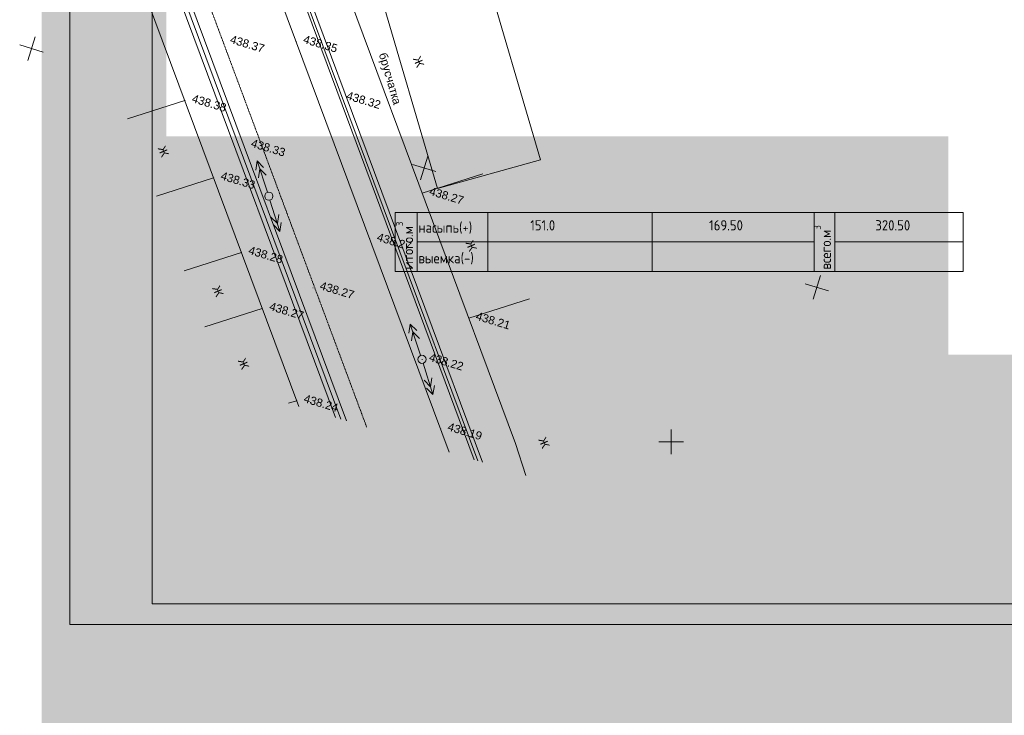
# Model space of a CAD drawing. Header units: millimetres. Extents: x 918404 to 1362154, y 4120617 to 4364104.
# Tile 245 of 256: x 1046171 to 1070158, y 4189872 to 4206829. Entities that reach past the tile are written whole.
import ezdxf

# ---------------------------------------------------------------- set-up
doc = ezdxf.new("R2010")
doc.units = ezdxf.units.MM
doc.header["$MEASUREMENT"] = 0
doc.linetypes.add('Д_ТРОТ_ТРУБА', pattern=[1.5, 0.75, -0.75])
for name, color, linetype, lineweight in [('(001) Сетка_Ном._пера__132', 132, 'Continuous', 18), ('(001) Сетка_Ном._пера__92', 92, 'Continuous', 18), ('(004) Точки рельефа_Ном._пера__7', 7, 'Continuous', 18), ('(007) Здания_Ном._пера__7', 7, 'Continuous', 18), ('(022) Возд. Линии_Ном._пера__7', 7, 'Continuous', 18), ('(025) Дорога_Ном._пера__7', 7, 'Continuous', 18), ('020_Ном._пера__7', 7, 'Continuous', 18), ('0_Ном._пера__174', 174, 'Continuous', 18), ('0_Ном._пера__255', 255, 'Continuous', 18), ('0_Ном._пера__7', 7, 'Continuous', 18)]:
    doc.layers.add(name, color=color, linetype=linetype, lineweight=lineweight)
for name, color, linetype, lineweight, true_color in [('(002) Рамка_Ном._пера__252', 7, 'Continuous', 18, 0x929292), ('(004) Точки рельефа_Ном._пера__252', 7, 'Continuous', 18, 0x929292), ('(007) Здания_Ном._пера__252', 7, 'Continuous', 18, 0x929292), ('(027) Гидрография_Ном._пера__8', 7, 'Continuous', 18, 0x136734), ('text_Ном._пера__10', 7, 'Continuous', 18, 0xf8991e)]:
    doc.layers.add(name, color=color, linetype=linetype, lineweight=lineweight, true_color=true_color)
doc.styles.add('СГЕНЕРИР_СТИЛЬ_1', font='arial.ttf')
doc.styles.add('СГЕНЕРИР_СТИЛЬ_8', font='isocp.shx')

msp = doc.modelspace()

# ---------------------------------------------------------------- hatches: boundary and pattern name
at = {"layer": '0_Ном._пера__255', "linetype": 'Continuous'}
h = msp.add_hatch(color=256, dxfattribs=at)
h.paths.add_polyline_path([(1046704.3, 4223623.4), (1046704.3, 4191127.7), (1089562.6, 4191127.7), (1089562.6, 4223623.4)])
h.paths.add_polyline_path([(1049745.7, 4216417.4), (1049745.7, 4220351.8), (1061860, 4220351.8), (1061860, 4219254.9), (1067543.2, 4219254.9), (1067543.2, 4220372.5), (1073782.3, 4220372.5), (1073782.3, 4213293.3), (1078843, 4213293.3), (1078843, 4198591.1), (1073782.3, 4198591.1), (1073782.3, 4198665.9), (1068791.4, 4198665.9), (1068791.4, 4203987.2), (1049745.7, 4203987.2)], flags=0)
h = msp.add_hatch(color=256, dxfattribs=at)
h.paths.add_polyline_path([(1046704.3, 4191646.9), (1046704.3, 4157775.6), (1089562.6, 4157775.6), (1089562.6, 4191646.9)])
h.paths.add_polyline_path([(1049745.7, 4183065.4), (1049745.7, 4186999.8), (1061860, 4186999.8), (1061860, 4185902.9), (1067543.2, 4185902.9), (1067543.2, 4187020.4), (1073782.3, 4187020.4), (1073782.3, 4185067.9), (1074090.5, 4185067.9), (1074090.5, 4165239.1), (1073782.3, 4165239.1), (1073782.3, 4165313.9), (1069953.7, 4165313.9), (1069953.7, 4169186.3), (1049745.7, 4169186.3)], flags=0)

# ---------------------------------------------------------------- linework, layer by layer
at = {"layer": '(001) Сетка_Ном._пера__132', "linetype": 'Continuous'}
for p, q in [((1046170.7, 4206211.8), (1046744.7, 4206037.2)), ((1046545.1, 4206411.5), (1046370.4, 4205837.5)), ((1056112.1, 4203500.9), (1055937.5, 4202926.9)), ((1055737.8, 4203301.2), (1056311.8, 4203126.5)), ((1065679.1, 4200590.2), (1065504.5, 4200016.2)), ((1065304.8, 4200390.5), (1065878.8, 4200215.9))]:
    msp.add_line(p, q, dxfattribs=at)
at = {"layer": '(001) Сетка_Ном._пера__92', "linetype": 'Continuous'}
for p, q in [((1062042.3, 4196835.2), (1062042.3, 4196235.2)), ((1061742.3, 4196535.2), (1062342.3, 4196535.2))]:
    msp.add_line(p, q, dxfattribs=at)
at = {"layer": '(004) Точки рельефа_Ном._пера__7', "linetype": 'Continuous'}
for p, q in [((1051122.1, 4206297.9), (1051131.7, 4206294.9)), ((1052904.2, 4206299.1), (1052913.7, 4206296.1)), ((1050192.7, 4204854.7), (1050202.2, 4204851.8)), ((1053956.6, 4204926.3), (1053966.2, 4204923.4)), ((1051632.1, 4203765.2), (1051641.7, 4203762.3)), ((1050894.3, 4202971.4), (1050903.8, 4202968.4)), ((1055977, 4202596.8), (1055986.6, 4202593.9)), ((1054700.3, 4201477.6), (1054709.9, 4201474.7)), ((1051570.6, 4201155.8), (1051580.2, 4201152.9)), ((1053309.7, 4200293.8), (1053319.2, 4200290.9)), ((1052079.5, 4199789.8), (1052089.1, 4199786.9)), ((1057111.3, 4199552), (1057120.9, 4199549)), ((1055971.2, 4198549.1), (1055980.7, 4198546.2)), ((1052917.2, 4197541), (1052926.8, 4197538.1)), ((1056422.9, 4196853.5), (1056432.5, 4196850.6))]:
    msp.add_line(p, q, dxfattribs=at)
at = {"layer": '(007) Здания_Ном._пера__7', "linetype": 'Continuous'}
for p, q in [((1048618.9, 4217802.2), (1056633.8, 4196287.6)), ((1047622.7, 4214527.8), (1054134.5, 4197047.9)), ((1047514.1, 4214170.6), (1053861.9, 4197130.9)), ((1047158.1, 4213000.6), (1052968.8, 4197402.6)), ((1052189.6, 4209688.2), (1057244.2, 4196101.8)), ((1052367.5, 4209675.4), (1057447, 4196040.1)), ((1054001.9, 4207898.8), (1058250.4, 4196494.4)), ((1050192.7, 4204854.7), (1048798.3, 4204408)), ((1055977, 4202596.8), (1057454.4, 4203070.2)), ((1050894.3, 4202971.4), (1049500, 4202524.6)), ((1051570.6, 4201155.8), (1050176.3, 4200709.1)), ((1057111.3, 4199552), (1058588.7, 4200025.4)), ((1052079.5, 4199789.8), (1050685.2, 4199343.1)), ((1052917.2, 4197541), (1052720.7, 4197478.1)), ((1058250.4, 4196494.4), (1058498.4, 4195720.3))]:
    msp.add_line(p, q, dxfattribs=at)
at = {"layer": '(022) Возд. Линии_Ном._пера__7', "linetype": 'Continuous'}
for p, q in [((1051956.9, 4203385.3), (1051924.4, 4203164)), ((1051956.9, 4203385.3), (1052114.4, 4203226.5)), ((1052206.9, 4202625.3), (1051956.9, 4203385.3)), ((1052019.4, 4203195.3), (1051986.9, 4202974)), ((1052019.4, 4203195.3), (1052176.9, 4203036.5)), ((1052268.2, 4202430), (1052508.7, 4201667)), ((1052448.6, 4201857.8), (1052293.1, 4202018.4)), ((1052448.6, 4201857.8), (1052483.8, 4202078.6)), ((1052508.7, 4201667), (1052544, 4201887.8)), ((1052508.7, 4201667), (1052353.2, 4201827.7)), ((1055686.9, 4199408.1), (1055654.4, 4199186.9)), ((1055686.9, 4199408.1), (1055844.4, 4199249.4)), ((1055936.9, 4198648.2), (1055686.9, 4199408.1)), ((1055749.4, 4199218.1), (1055716.9, 4198996.9)), ((1055749.4, 4199218.1), (1055906.9, 4199059.4)), ((1055998.2, 4198452.9), (1056238.7, 4197689.9)), ((1056178.5, 4197880.6), (1056023, 4198041.3)), ((1056178.5, 4197880.6), (1056213.8, 4198101.4)), ((1056238.7, 4197689.9), (1056083.2, 4197850.6)), ((1056238.7, 4197689.9), (1056273.9, 4197910.7))]:
    msp.add_line(p, q, dxfattribs=at)
for centre in [(1052241.2, 4202526.3), (1055971.2, 4198549.1)]:
    msp.add_circle(centre, 100, dxfattribs=at)
at = {"layer": '(025) Дорога_Ном._пера__7', "linetype": 'Д_ТРОТ_ТРУБА'}
msp.add_line((1047817.6, 4215168.3), (1054623.4, 4196899.2), dxfattribs=at)
at = {"layer": '(027) Гидрография_Ном._пера__8', "linetype": 'Continuous'}
for p, q in [((1047565.9, 4214341), (1053991.9, 4197091.3)), ((1052262, 4209683), (1057331.3, 4196075.3))]:
    msp.add_line(p, q, dxfattribs=at)
at = {"layer": '020_Ном._пера__7', "linetype": 'Continuous'}
for p, q in [((1055321, 4202128), (1069159.7, 4202128)), ((1055321, 4200694), (1055321, 4202128)), ((1055856.8, 4202128), (1055856.8, 4200694)), ((1057576.4, 4202128), (1057576.4, 4200694)), ((1061576.4, 4202128), (1061576.4, 4200694)), ((1061576.4, 4202128), (1061576.4, 4200694)), ((1065527.5, 4202128), (1065527.5, 4200694)), ((1066032.9, 4202128), (1066032.9, 4200694)), ((1069159.7, 4202128), (1069159.7, 4200694)), ((1055856.8, 4201411), (1065527.5, 4201411)), ((1066032.9, 4201411), (1069159.7, 4201411)), ((1069159.7, 4200694), (1055321, 4200694))]:
    msp.add_line(p, q, dxfattribs=at)
at = {"layer": '0_Ном._пера__174', "linetype": 'Continuous', "flags": 128}
for points in [[(1047395, 4221366.6), (1089395.9, 4221366.6), (1089395.9, 4192086.6), (1047395, 4192086.6)], [(1049395, 4220866.6), (1088895.9, 4220866.6), (1088895.9, 4192586.6), (1049395, 4192586.6)]]:
    msp.add_lwpolyline(points, close=True, dxfattribs=at)
at = {"layer": '0_Ном._пера__7', "linetype": 'Continuous', "flags": 128}
msp.add_lwpolyline([(1054927.7, 4207563.9), (1057437.4, 4208262.7), (1058859.1, 4203415), (1056349.5, 4202716.1)], close=True, dxfattribs=at)

# ---------------------------------------------------------------- texts
at = {"layer": '(002) Рамка_Ном._пера__252', "linetype": 'Continuous', "insert": (1054859.9, 4205973.1), "char_height": 200, "attachment_point": 7, "rotation": 286.2248, "style": 'СГЕНЕРИР_СТИЛЬ_1'}
msp.add_mtext('{брусчатка}', dxfattribs=at)
at = {"layer": '(004) Точки рельефа_Ном._пера__252', "linetype": 'Continuous', "char_height": 200, "attachment_point": 7, "rotation": 343.27281, "style": 'СГЕНЕРИР_СТИЛЬ_1'}
for s, insert in [('{438.37}', (1051277.5, 4206263.5)), ('{438.35}', (1053059.7, 4206265.1)), ('{438.38}', (1050348.1, 4204820.8)), ('{438.32}', (1054112.1, 4204892.4)), ('{438.33}', (1051787.6, 4203731.3)), ('{438.33}', (1051049.8, 4202937.4)), ('{438.27}', (1056132.4, 4202562.4)), ('{438.27}', (1054855.7, 4201443.2)), ('{438.28}', (1051726.1, 4201121.9)), ('{438.27}', (1053465, 4200259.4)), ('{438.27}', (1052234.8, 4199755.4)), ('{438.21}', (1057266.8, 4199518)), ('{438.22}', (1056126.7, 4198515.2)), ('{438.24}', (1053072.7, 4197507.1)), ('{438.19}', (1056578.4, 4196819.6))]:
    msp.add_mtext(s, dxfattribs=dict(at, insert=insert))
at = {"layer": '(007) Здания_Ном._пера__252', "linetype": 'Continuous', "char_height": 200, "attachment_point": 7, "rotation": 292.95424, "style": 'СГЕНЕРИР_СТИЛЬ_1'}
for insert in [(1055747.9, 4205880.8), (1049531.1, 4203698), (1057028.6, 4201397.1), (1050857.9, 4200290.7), (1051482.7, 4198521.2), (1058802.7, 4196595.9)]:
    msp.add_mtext('{Ж}', dxfattribs=dict(at, insert=insert))
at = {"layer": 'text_Ном._пера__10', "linetype": 'Continuous', "char_height": 250, "attachment_point": 7, "rotation": 90, "style": 'СГЕНЕРИР_СТИЛЬ_8'}
for s, insert in [('{итого.м\\A1{\\H0.7x;\\S3^  ;}}', (1055756, 4200737.6)), ('{всего.м\\A1{\\H0.7x;\\S3^  ;}}', (1065935.1, 4200737.6))]:
    msp.add_mtext(s, dxfattribs=dict(at, insert=insert))
at = {"layer": 'text_Ном._пера__10', "linetype": 'Continuous', "char_height": 250, "attachment_point": 7, "style": 'СГЕНЕРИР_СТИЛЬ_8'}
for s, insert in [('{насыпь(+)}', (1055884.2, 4201611.5)), ('{151.0}', (1058607.5, 4201691.2)), ('{169.50}', (1062966.2, 4201691.2)), ('{320.50}', (1067017, 4201691.2)), ('{выемка\\C5;(-)}', (1055884.2, 4200865.2))]:
    msp.add_mtext(s, dxfattribs=dict(at, insert=insert))

doc.saveas('drawing.dxf')
